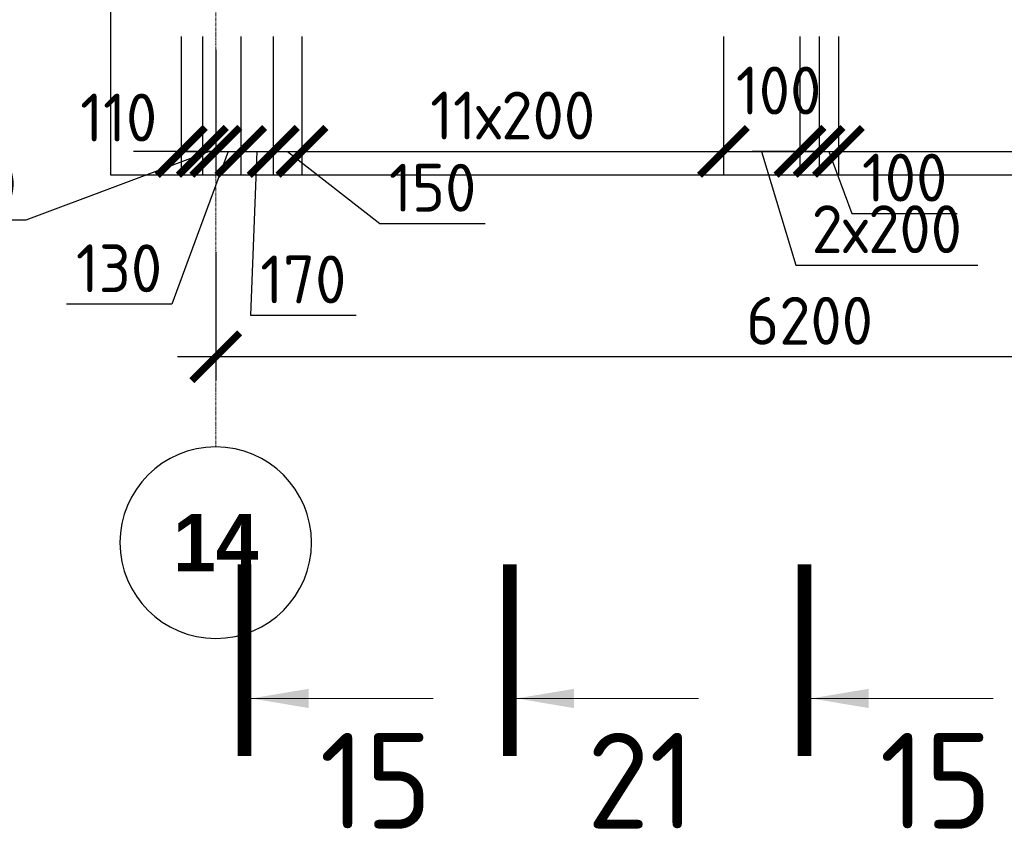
# Model space of a CAD drawing. Header units: millimetres. Extents: x 376598 to 1249954, y -318491 to -22134.
# Tile 222 of 256: x 605521 to 610661, y -36064 to -31830. Entities that reach past the tile are written whole.
import ezdxf

# ---------------------------------------------------------------- set-up
doc = ezdxf.new("R2010")
doc.units = ezdxf.units.MM
doc.linetypes.add('______5', pattern=[1100, 800, -100, 100, -100])
doc.linetypes.add('осевая', pattern=[50.8, 31.75, -6.35, 6.35, -6.35])
for name, color, linetype, lineweight in [('Standard', 7, 'Continuous', 25), ('Оси', 40, '______5', 18), ('РАЗМЕРЫ', 1, 'Continuous', 9), ('Узлы', 7, 'Continuous', 0)]:
    doc.layers.add(name, color=color, linetype=linetype, lineweight=lineweight)
doc.styles.add('Century Gothic', font='GOTHIC.TTF')
doc.styles.add('GOST-2.304_Type-B', font='GOST_Common.ttf')
doc.dimstyles.new('СПДС', dxfattribs={"dimscale": 100, "dimtxt": 2.5, "dimasz": 2.5, "dimexe": 1.25, "dimexo": 0, "dimtad": 1, "dimdec": 0, "dimtxsty": 'GOST-2.304_Type-B', "dimblk": 'ARCHTICK', "dimcen": 2.5, "dimdle": 2, "dimadec": 0, "dimazin": 2, "dimtfac": 0.75, "dimtdec": 0, "dimtmove": 1, "dimatfit": 3, "dimfxl": 1, "dimtolj": 1, "dimarcsym": 1})

# ---------------------------------------------------------------- blocks, each defined once
blk = doc.blocks.new('NSY101')
at = {"color": 0, "linetype": 'ByBlock', "lineweight": -2}
blk.add_circle((0, 0), 50, dxfattribs=at)
blk = doc.blocks.new('_ArchTick')
at = {"color": 0, "linetype": 'ByBlock', "const_width": 0.15}
blk.add_lwpolyline([(-0.5, -0.5), (0.5, 0.5)], dxfattribs=at)
blk = doc.blocks.new('*D2009')
at = {"layer": 'DEFPOINTS', "color": 0, "lineweight": 0, "transparency": 16777216}
for p in [(606544.8, -33043.4), (612744.8, -33264.5), (606544.8, -33590)]:
    blk.add_point(p, dxfattribs=at)
at = {"layer": 'РАЗМЕРЫ', "color": 0, "lineweight": -2, "transparency": 16777216}
for p, q in [((606544.8, -33043.4), (606544.8, -33715)), ((612744.8, -33264.5), (612744.8, -33715)), ((612944.8, -33590), (606344.8, -33590))]:
    blk.add_line(p, q, dxfattribs=at)
at = {"layer": 'РАЗМЕРЫ', "color": 0, "lineweight": -2, "transparency": 16777216, "xscale": 250, "yscale": 250, "zscale": 250, "rotation": 180}
blk.add_blockref('_ArchTick', (606544.8, -33590), dxfattribs=at)
at = {"layer": 'РАЗМЕРЫ', "color": 0, "lineweight": -2, "transparency": 16777216, "xscale": 250, "yscale": 250, "zscale": 250}
blk.add_blockref('_ArchTick', (612744.8, -33590), dxfattribs=at)
at = {"layer": 'РАЗМЕРЫ', "color": 0, "lineweight": 0, "transparency": 16777216, "insert": (609644.8, -33402.5), "char_height": 250, "attachment_point": 5, "style": 'GOST-2.304_Type-B'}
blk.add_mtext('\\A1;6200', dxfattribs=at)
blk = doc.blocks.new('*D2371')
at = {"layer": 'DEFPOINTS', "color": 0, "lineweight": 0, "transparency": 16777216}
for p in [(606474.9, -31918.1, -720), (606545.2, -32426.1), (606474.9, -32517.5)]:
    blk.add_point(p, dxfattribs=at)
at = {"layer": 'РАЗМЕРЫ', "color": 0, "lineweight": -2, "transparency": 16777216}
for p, q in [((606474.9, -31918.1), (606474.9, -32642.5)), ((606545.2, -32426.1), (606545.2, -32642.5)), ((606510, -32517.5), (605553.5, -32876.5)), ((606474.9, -32517.5), (606224.9, -32517.5)), ((606545.2, -32517.5), (606474.9, -32517.5)), ((606545.2, -32517.5), (606474.9, -32517.5)), ((606545.2, -32517.5), (606795.2, -32517.5)), ((605553.5, -32876.5), (605129.6, -32876.5))]:
    blk.add_line(p, q, dxfattribs=at)
at = {"layer": 'РАЗМЕРЫ', "color": 0, "lineweight": -2, "transparency": 16777216, "xscale": 250, "yscale": 250, "zscale": 250}
blk.add_blockref('_ArchTick', (606474.9, -32517.5), dxfattribs=at)
at = {"layer": 'РАЗМЕРЫ', "color": 0, "lineweight": -2, "transparency": 16777216, "xscale": 250, "yscale": 250, "zscale": 250, "rotation": 180}
blk.add_blockref('_ArchTick', (606545.2, -32517.5), dxfattribs=at)
at = {"layer": 'РАЗМЕРЫ', "color": 0, "lineweight": 0, "transparency": 16777216, "insert": (605341.5, -32689), "char_height": 250, "attachment_point": 5, "style": 'GOST-2.304_Type-B'}
blk.add_mtext('\\A1;70', dxfattribs=at)
blk = doc.blocks.new('*D2372')
at = {"layer": 'DEFPOINTS', "color": 0, "lineweight": 0, "transparency": 16777216}
for p in [(606675.2, -31917.8, -720), (606544.8, -31987.7), (606675.2, -32517.9)]:
    blk.add_point(p, dxfattribs=at)
at = {"layer": 'РАЗМЕРЫ', "color": 0, "lineweight": -2, "transparency": 16777216}
for p, q in [((606675.2, -31917.8), (606675.2, -32642.9)), ((606544.8, -31987.7), (606544.8, -32642.9)), ((606610, -32517.9), (606314.8, -33315.9)), ((606344.8, -32517.9), (606875.2, -32517.9)), ((606314.8, -33315.9), (605764.8, -33315.9))]:
    blk.add_line(p, q, dxfattribs=at)
at = {"layer": 'РАЗМЕРЫ', "color": 0, "lineweight": -2, "transparency": 16777216, "xscale": 250, "yscale": 250, "zscale": 250, "rotation": 180}
blk.add_blockref('_ArchTick', (606544.8, -32517.9), dxfattribs=at)
at = {"layer": 'РАЗМЕРЫ', "color": 0, "lineweight": -2, "transparency": 16777216, "xscale": 250, "yscale": 250, "zscale": 250}
blk.add_blockref('_ArchTick', (606675.2, -32517.9), dxfattribs=at)
at = {"layer": 'РАЗМЕРЫ', "color": 0, "lineweight": 0, "transparency": 16777216, "insert": (606039.8, -33128.4), "char_height": 250, "attachment_point": 5, "style": 'GOST-2.304_Type-B'}
blk.add_mtext('\\A1;130', dxfattribs=at)
blk = doc.blocks.new('*D2384')
at = {"layer": 'DEFPOINTS', "color": 0, "lineweight": 0, "transparency": 16777216}
for p in [(606675.2, -31917.8, -720), (606844.9, -31918.1, -720), (606844.9, -32517.9)]:
    blk.add_point(p, dxfattribs=at)
at = {"layer": 'РАЗМЕРЫ', "color": 0, "lineweight": -2, "transparency": 16777216}
for p, q in [((606675.2, -31917.8), (606675.2, -32642.9)), ((606844.9, -31918.1), (606844.9, -32642.9)), ((606475.2, -32517.9), (607044.9, -32517.9)), ((606760, -32517.9), (606727, -33374)), ((606727, -33374), (607277, -33374))]:
    blk.add_line(p, q, dxfattribs=at)
at = {"layer": 'РАЗМЕРЫ', "color": 0, "lineweight": -2, "transparency": 16777216, "xscale": 250, "yscale": 250, "zscale": 250, "rotation": 180}
blk.add_blockref('_ArchTick', (606675.2, -32517.9), dxfattribs=at)
at = {"layer": 'РАЗМЕРЫ', "color": 0, "lineweight": -2, "transparency": 16777216, "xscale": 250, "yscale": 250, "zscale": 250}
blk.add_blockref('_ArchTick', (606844.9, -32517.9), dxfattribs=at)
at = {"layer": 'РАЗМЕРЫ', "color": 0, "lineweight": 0, "transparency": 16777216, "insert": (607002, -33186.5), "char_height": 250, "attachment_point": 5, "style": 'GOST-2.304_Type-B'}
blk.add_mtext('\\A1;170', dxfattribs=at)
blk = doc.blocks.new('*D2385')
at = {"layer": 'DEFPOINTS', "color": 0, "lineweight": 0, "transparency": 16777216}
for p in [(606844.9, -31918.1, -720), (606994.9, -31918.1, -720), (606994.9, -32517.9)]:
    blk.add_point(p, dxfattribs=at)
at = {"layer": 'РАЗМЕРЫ', "color": 0, "lineweight": -2, "transparency": 16777216}
for p, q in [((606844.9, -31918.1), (606844.9, -32642.9)), ((606994.9, -31918.1), (606994.9, -32642.9)), ((606644.9, -32517.9), (607194.9, -32517.9)), ((606919.9, -32517.9), (607402.1, -32895)), ((607402.1, -32895), (607952.1, -32895))]:
    blk.add_line(p, q, dxfattribs=at)
at = {"layer": 'РАЗМЕРЫ', "color": 0, "lineweight": -2, "transparency": 16777216, "xscale": 250, "yscale": 250, "zscale": 250, "rotation": 180}
blk.add_blockref('_ArchTick', (606844.9, -32517.9), dxfattribs=at)
at = {"layer": 'РАЗМЕРЫ', "color": 0, "lineweight": -2, "transparency": 16777216, "xscale": 250, "yscale": 250, "zscale": 250}
blk.add_blockref('_ArchTick', (606994.9, -32517.9), dxfattribs=at)
at = {"layer": 'РАЗМЕРЫ', "color": 0, "lineweight": 0, "transparency": 16777216, "insert": (607677.1, -32707.5), "char_height": 250, "attachment_point": 5, "style": 'GOST-2.304_Type-B'}
blk.add_mtext('\\A1;150', dxfattribs=at)
blk = doc.blocks.new('*D2386')
at = {"layer": 'DEFPOINTS', "color": 0, "lineweight": 0, "transparency": 16777216}
for p in [(606994.9, -31918.1, -720), (609194.7, -31918.1), (609194.7, -32517.9)]:
    blk.add_point(p, dxfattribs=at)
at = {"layer": 'РАЗМЕРЫ', "color": 0, "lineweight": -2, "transparency": 16777216}
for p, q in [((606994.9, -31918.1), (606994.9, -32642.9)), ((609194.7, -31918.1), (609194.7, -32642.9)), ((606794.9, -32517.9), (609394.7, -32517.9))]:
    blk.add_line(p, q, dxfattribs=at)
at = {"layer": 'РАЗМЕРЫ', "color": 0, "lineweight": -2, "transparency": 16777216, "xscale": 250, "yscale": 250, "zscale": 250, "rotation": 180}
blk.add_blockref('_ArchTick', (606994.9, -32517.9), dxfattribs=at)
at = {"layer": 'РАЗМЕРЫ', "color": 0, "lineweight": -2, "transparency": 16777216, "xscale": 250, "yscale": 250, "zscale": 250}
blk.add_blockref('_ArchTick', (609194.7, -32517.9), dxfattribs=at)
at = {"layer": 'РАЗМЕРЫ', "color": 0, "lineweight": 0, "transparency": 16777216, "insert": (608094.8, -32330.4), "char_height": 250, "attachment_point": 5, "style": 'GOST-2.304_Type-B'}
blk.add_mtext('\\A1;11х200', dxfattribs=at)
blk = doc.blocks.new('*D2387')
at = {"layer": 'DEFPOINTS', "color": 0, "lineweight": 0, "transparency": 16777216}
for p in [(609194.7, -31918.1), (609594.7, -31918.1), (609594.7, -32517.9)]:
    blk.add_point(p, dxfattribs=at)
at = {"layer": 'РАЗМЕРЫ', "color": 0, "lineweight": -2, "transparency": 16777216}
for p, q in [((609194.7, -31918.1), (609194.7, -32642.9)), ((609594.7, -31918.1), (609594.7, -32642.9)), ((608994.7, -32517.9), (609794.7, -32517.9)), ((609394.7, -32517.9), (609572.8, -33111.6)), ((609572.8, -33111.6), (610522.8, -33111.6))]:
    blk.add_line(p, q, dxfattribs=at)
at = {"layer": 'РАЗМЕРЫ', "color": 0, "lineweight": -2, "transparency": 16777216, "xscale": 250, "yscale": 250, "zscale": 250, "rotation": 180}
blk.add_blockref('_ArchTick', (609194.7, -32517.9), dxfattribs=at)
at = {"layer": 'РАЗМЕРЫ', "color": 0, "lineweight": -2, "transparency": 16777216, "xscale": 250, "yscale": 250, "zscale": 250}
blk.add_blockref('_ArchTick', (609594.7, -32517.9), dxfattribs=at)
at = {"layer": 'РАЗМЕРЫ', "color": 0, "lineweight": 0, "transparency": 16777216, "insert": (610047.8, -32924.1), "char_height": 250, "attachment_point": 5, "style": 'GOST-2.304_Type-B'}
blk.add_mtext('\\A1;2х200', dxfattribs=at)
blk = doc.blocks.new('*D2388')
at = {"layer": 'DEFPOINTS', "color": 0, "lineweight": 0, "transparency": 16777216}
for p in [(609594.7, -31918.1), (609694.7, -31918.1), (609694.7, -32517.9)]:
    blk.add_point(p, dxfattribs=at)
at = {"layer": 'РАЗМЕРЫ', "color": 0, "lineweight": -2, "transparency": 16777216}
for p, q in [((609594.7, -31918.1), (609594.7, -32642.9)), ((609694.7, -31918.1), (609694.7, -32642.9)), ((609594.7, -32517.9), (609344.7, -32517.9)), ((609594.7, -32517.9), (609694.7, -32517.9)), ((609694.7, -32517.9), (609944.7, -32517.9))]:
    blk.add_line(p, q, dxfattribs=at)
at = {"layer": 'РАЗМЕРЫ', "color": 0, "lineweight": -2, "transparency": 16777216, "xscale": 250, "yscale": 250, "zscale": 250}
blk.add_blockref('_ArchTick', (609594.7, -32517.9), dxfattribs=at)
at = {"layer": 'РАЗМЕРЫ', "color": 0, "lineweight": -2, "transparency": 16777216, "xscale": 250, "yscale": 250, "zscale": 250, "rotation": 180}
blk.add_blockref('_ArchTick', (609694.7, -32517.9), dxfattribs=at)
at = {"layer": 'РАЗМЕРЫ', "color": 0, "lineweight": 0, "transparency": 16777216, "insert": (609483.4, -32200), "char_height": 250, "attachment_point": 5, "style": 'GOST-2.304_Type-B'}
blk.add_mtext('\\A1;100', dxfattribs=at)
blk = doc.blocks.new('*D2391')
at = {"layer": 'DEFPOINTS', "color": 0, "lineweight": 0, "transparency": 16777216}
for p in [(609694.7, -31918.1), (609795.2, -31917.8, -720), (609795.2, -32517.9)]:
    blk.add_point(p, dxfattribs=at)
at = {"layer": 'РАЗМЕРЫ', "color": 0, "lineweight": -2, "transparency": 16777216}
for p, q in [((609694.7, -31918.1), (609694.7, -32642.9)), ((609795.2, -31917.8), (609795.2, -32642.9)), ((609694.7, -32517.9), (609444.7, -32517.9)), ((609694.7, -32517.9), (609795.2, -32517.9)), ((609694.7, -32517.9), (609795.2, -32517.9)), ((609744.9, -32517.9), (609866.2, -32842.3)), ((609795.2, -32517.9), (610045.2, -32517.9)), ((609866.2, -32842.3), (610416.2, -32842.3))]:
    blk.add_line(p, q, dxfattribs=at)
at = {"layer": 'РАЗМЕРЫ', "color": 0, "lineweight": -2, "transparency": 16777216, "xscale": 250, "yscale": 250, "zscale": 250}
blk.add_blockref('_ArchTick', (609694.7, -32517.9), dxfattribs=at)
at = {"layer": 'РАЗМЕРЫ', "color": 0, "lineweight": -2, "transparency": 16777216, "xscale": 250, "yscale": 250, "zscale": 250, "rotation": 180}
blk.add_blockref('_ArchTick', (609795.2, -32517.9), dxfattribs=at)
at = {"layer": 'РАЗМЕРЫ', "color": 0, "lineweight": 0, "transparency": 16777216, "insert": (610141.2, -32654.8), "char_height": 250, "attachment_point": 5, "style": 'GOST-2.304_Type-B'}
blk.add_mtext('\\A1;100', dxfattribs=at)
blk = doc.blocks.new('*D2392')
at = {"layer": 'DEFPOINTS', "color": 0, "lineweight": 0, "transparency": 16777216}
for p in [(609795.2, -31917.8, -720), (613195.2, -31917.8, -720), (613195.2, -32517.9)]:
    blk.add_point(p, dxfattribs=at)
at = {"layer": 'РАЗМЕРЫ', "color": 0, "lineweight": -2, "transparency": 16777216}
for p, q in [((609795.2, -31917.8), (609795.2, -32642.9)), ((613195.2, -31917.8), (613195.2, -32642.9)), ((609595.2, -32517.9), (613395.2, -32517.9))]:
    blk.add_line(p, q, dxfattribs=at)
at = {"layer": 'РАЗМЕРЫ', "color": 0, "lineweight": -2, "transparency": 16777216, "xscale": 250, "yscale": 250, "zscale": 250, "rotation": 180}
blk.add_blockref('_ArchTick', (609795.2, -32517.9), dxfattribs=at)
at = {"layer": 'РАЗМЕРЫ', "color": 0, "lineweight": -2, "transparency": 16777216, "xscale": 250, "yscale": 250, "zscale": 250}
blk.add_blockref('_ArchTick', (613195.2, -32517.9), dxfattribs=at)
at = {"layer": 'РАЗМЕРЫ', "color": 0, "lineweight": 0, "transparency": 16777216, "insert": (611495.2, -32330.4), "char_height": 250, "attachment_point": 5, "style": 'GOST-2.304_Type-B'}
blk.add_mtext('\\A1;17х200', dxfattribs=at)
blk = doc.blocks.new('*D2409')
at = {"layer": 'DEFPOINTS', "color": 0, "lineweight": 0, "transparency": 16777216}
for p in [(606364.8, -31917.8), (606474.9, -31987.7), (606364.8, -32517.9)]:
    blk.add_point(p, dxfattribs=at)
at = {"layer": 'РАЗМЕРЫ', "color": 0, "lineweight": -2, "transparency": 16777216}
for p, q in [((606364.8, -31917.8), (606364.8, -32642.9)), ((606474.9, -31987.7), (606474.9, -32642.9)), ((606364.8, -32517.9), (606114.8, -32517.9)), ((606474.9, -32517.9), (606364.8, -32517.9)), ((606474.9, -32517.9), (606724.9, -32517.9))]:
    blk.add_line(p, q, dxfattribs=at)
at = {"layer": 'РАЗМЕРЫ', "color": 0, "lineweight": -2, "transparency": 16777216, "xscale": 250, "yscale": 250, "zscale": 250}
blk.add_blockref('_ArchTick', (606364.8, -32517.9), dxfattribs=at)
at = {"layer": 'РАЗМЕРЫ', "color": 0, "lineweight": -2, "transparency": 16777216, "xscale": 250, "yscale": 250, "zscale": 250, "rotation": 180}
blk.add_blockref('_ArchTick', (606474.9, -32517.9), dxfattribs=at)
at = {"layer": 'РАЗМЕРЫ', "color": 0, "lineweight": 0, "transparency": 16777216, "insert": (606038.1, -32341), "char_height": 250, "attachment_point": 5, "style": 'GOST-2.304_Type-B'}
blk.add_mtext('\\A1;110', dxfattribs=at)

msp = doc.modelspace()

# ---------------------------------------------------------------- linework, layer by layer
at = {"layer": 'Standard', "color": 7, "linetype": 'Continuous', "lineweight": 25, "transparency": 33554687}
for p, q in [((605994.8, -31739.5), (605994.8, -32639.5)), ((605994.8, -32639.5), (653669.7, -32639.5))]:
    msp.add_line(p, q, dxfattribs=at)
at = {"layer": 'Оси', "color": 16, "linetype": 'осевая', "lineweight": 0, "ltscale": 0.5, "transparency": 33554687}
msp.add_line((606544.9, -27477.9), (606544.8, -34061.4), dxfattribs=at)
at = {"layer": 'Узлы', "color": 1, "linetype": 'Continuous', "lineweight": 0}
for p, q in [((606730, -35375, -320), (607680, -35375, -320)), ((608114.9, -35375, -320), (609064.9, -35375, -320)), ((609653.3, -35375, -320), (610603.3, -35375, -320))]:
    msp.add_line(p, q, dxfattribs=at)
at = {"layer": 'Узлы', "color": 1, "linetype": 'Continuous', "lineweight": 0, "const_width": 70, "elevation": -320}
for points in [[(606695, -35675), (606695, -34675)], [(608079.9, -35675), (608079.9, -34675)], [(609618.3, -35675), (609618.3, -34675)]]:
    msp.add_lwpolyline(points, dxfattribs=at)
at = {"layer": 'Узлы', "color": 1, "linetype": 'Continuous', "lineweight": 0}
for points in [[(606730, -35375, -320), (607030.5, -35425.3, -320), (607030.5, -35324.7, -320)], [(608114.9, -35375, -320), (608415.4, -35425.3, -320), (608415.4, -35324.7, -320)], [(609653.3, -35375, -320), (609953.8, -35425.3, -320), (609953.8, -35324.7, -320)]]:
    msp.add_solid(points, dxfattribs=at)

# ---------------------------------------------------------------- block references
at = {"layer": 'Оси', "color": 16, "linetype": 'Continuous', "lineweight": 25, "transparency": 33554687, "xscale": -9.999999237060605, "yscale": 9.999999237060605, "zscale": 9.999999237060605}
msp.add_blockref('NSY101', (606544.8, -34561.4), dxfattribs=at)

# ---------------------------------------------------------------- texts
at = {"layer": 'Оси', "color": 16, "linetype": 'Continuous', "lineweight": 25, "transparency": 33554687, "insert": (606544.8, -34561.4), "char_height": 300, "width": 620, "attachment_point": 5, "style": 'Century Gothic'}
msp.add_mtext('\\A1;{\\fCentury Gothic|i0|b1;\\H300.000000;\\W1.000000;\\C16;14}\\P', dxfattribs=at)
at = {"layer": 'Узлы', "color": 1, "linetype": 'Continuous', "lineweight": 0, "char_height": 500, "attachment_point": 5, "style": 'GOST-2.304_Type-B'}
for s, insert in [('15', (607380, -35805, -320)), ('21', (608764.9, -35805, -320)), ('15', (610303.3, -35805, -320))]:
    msp.add_mtext_dynamic_manual_height_columns(s, width=723.88, gutter_width=25, heights=[0], dxfattribs=dict(at, insert=insert))

# ---------------------------------------------------------------- dimensions: what is measured, and where the dimension line sits
at = {"layer": 'РАЗМЕРЫ', "color": 1, "lineweight": 0}
for base, p1, p2, picture, middle in [((606474.9, -32517.5), (606545.2, -32426.1), (606474.9, -31918.1, -720), '*D2371', (605491, -32876.5)), ((606364.8, -32517.9), (606474.9, -31987.7), (606364.8, -31917.8), '*D2409', (606038.1, -32528.5)), ((606675.2, -32517.9), (606544.8, -31987.7), (606675.2, -31917.8, -720), '*D2372', (606252.3, -33315.9)), ((606844.9, -32517.9), (606675.2, -31917.8, -720), (606844.9, -31918.1, -720), '*D2384', (606789.5, -33374)), ((606994.9, -32517.9), (606844.9, -31918.1, -720), (606994.9, -31918.1, -720), '*D2385', (607464.6, -32895)), ((609694.7, -32517.9), (609594.7, -31918.1), (609694.7, -31918.1), '*D2388', (609483.4, -32387.5)), ((609795.1701, -32517.8653), (609694.7244, -31918.0911), (609795.1701, -31917.8458, -720), '*D2391', (609928.6515, -32842.2721))]:
    dim = msp.add_linear_dim(base=base, p1=p1, p2=p2, angle=180, dimstyle='СПДС', dxfattribs=at)
    dim.commit()
    dim.dimension.update_dxf_attribs({"geometry": picture, "text_midpoint": middle, "dimtype": 160})
for base, p1, p2, text, picture, middle in [((609194.7, -32517.9), (606994.9, -31918.1, -720), (609194.7, -31918.1), '11х200', '*D2386', (608094.8, -32330.4)), ((609594.7, -32517.9), (609194.7, -31918.1), (609594.7, -31918.1), '2х200', '*D2387', (609635.3, -32924.1)), ((613195.2, -32517.9), (609795.2, -31917.8, -720), (613195.2, -31917.8, -720), '17х200', '*D2392', (611495.2, -32330.4))]:
    dim = msp.add_linear_dim(base=base, p1=p1, p2=p2, angle=180, text=text, dimstyle='СПДС', dxfattribs=at)
    dim.commit()
    dim.dimension.update_dxf_attribs({"geometry": picture, "text_midpoint": middle})
dim = msp.add_linear_dim(base=(606544.8, -33590), p1=(612744.8, -33264.5), p2=(606544.8, -33043.4), angle=180, dimstyle='СПДС', dxfattribs=at)
dim.commit()
dim.dimension.update_dxf_attribs({"geometry": '*D2009', "text_midpoint": (609644.8, -33402.5)})

doc.saveas('drawing.dxf')
